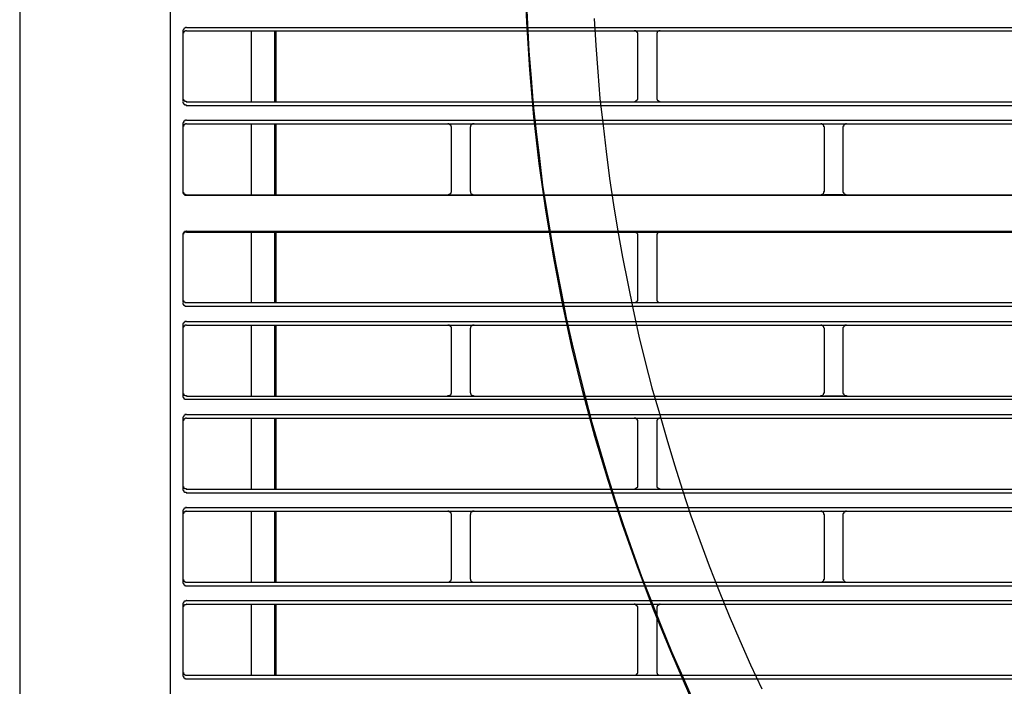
# Model space of a CAD drawing. Header units: millimetres. Extents: x 39871 to 53385, y 51832 to 57813.
# Tile 14 of 88: x 48431 to 48484, y 52464 to 52499. Entities that reach past the tile are written whole.
import ezdxf
from ezdxf import colors
from ezdxf.entities.mleader import LeaderData, LeaderLine
from ezdxf.math import Vec2, Vec3

# ---------------------------------------------------------------- set-up
doc = ezdxf.new("R2010")
doc.units = ezdxf.units.MM
doc.layers.add('AQUAREA', color=7, linetype='Continuous')
doc.layers.add('IS_KAN_OPIS', color=7, linetype='Continuous', lineweight=30)
doc.styles.add('ARIAL', font='ARIALN.TTF')

# ---------------------------------------------------------------- blocks, each defined once
blk = doc.blocks.new('SPLIT')
at = {"layer": 'AQUAREA'}
for points in [[(24287.87, -305.76), (24287.87, -306.54), (24286.4, -308.42), (24286.4, -1597.64)], [(24306.42, -989.12), (24306.42, -1542.75)], [(24353.8, -1275.35), (24353.95, -1278.92), (24354.15, -1282.56), (24354.44, -1286.13), (24354.72, -1289.7), (24355.14, -1293.27), (24355.55, -1296.84), (24355.98, -1300.41), (24356.54, -1303.91), (24357.1, -1307.48), (24357.73, -1310.98), (24358.43, -1314.55), (24359.13, -1318.05), (24359.9, -1321.55), (24360.74, -1325.05), (24361.65, -1328.55), (24362.55, -1331.98), (24363.54, -1335.48), (24364.59, -1338.91), (24365.64, -1342.34), (24366.75, -1345.7), (24367.95, -1349.13), (24369.14, -1352.49), (24370.47, -1355.85), (24371.8, -1359.21), (24373.13, -1362.5), (24374.6, -1365.79), (24376.07, -1369.08)], [(24362.84, -1278.22), (24363.05, -1281.79), (24363.33, -1285.29), (24363.6, -1288.86), (24364.03, -1292.43), (24364.45, -1295.93), (24364.87, -1299.5), (24365.43, -1303), (24365.99, -1306.5), (24366.62, -1310), (24367.32, -1313.5), (24368.02, -1317), (24368.79, -1320.5), (24369.63, -1323.93), (24370.54, -1327.36), (24371.52, -1330.79), (24372.5, -1334.22), (24373.55, -1337.65), (24374.6, -1341.01), (24375.72, -1344.44), (24376.9, -1347.73), (24378.17, -1351.09), (24379.5, -1354.45), (24380.83, -1357.74), (24382.23, -1361.03), (24383.63, -1364.25), (24385.17, -1367.47)], [(24308.59, -1279.41), (24308.59, -1279.41), (24308.52, -1279.41), (24308.45, -1279.41), (24308.38, -1279.48), (24308.3, -1279.48), (24308.3, -1279.55), (24308.24, -1279.55), (24308.24, -1279.62), (24308.17, -1279.62), (24308.17, -1279.69), (24308.17, -1279.76), (24308.1, -1279.76), (24308.1, -1279.83), (24308.1, -1279.9)], [(24308.59, -1279.83), (24308.59, -1279.83), (24308.52, -1279.83), (24308.45, -1279.83), (24308.38, -1279.9), (24308.3, -1279.9), (24308.3, -1279.97), (24308.24, -1279.97), (24308.24, -1280.04), (24308.17, -1280.04), (24308.17, -1280.11), (24308.17, -1280.18), (24308.1, -1280.18), (24308.1, -1280.25), (24308.1, -1280.32)], [(24308.1, -1279.9), (24308.1, -1289.21)], [(24308.59, -1279.41), (24877.69, -1279.41)], [(24308.59, -1279.83), (24877.69, -1279.83)], [(24317.2, -1279.83), (24317.2, -1289.28)], [(24320.28, -1279.83), (24320.28, -1289.28)], [(24320.49, -1279.83), (24320.49, -1289.28)], [(24368.65, -1280.32), (24368.65, -1280.32), (24368.65, -1280.25), (24368.65, -1280.18), (24368.65, -1280.11), (24368.58, -1280.11), (24368.58, -1280.04), (24368.58, -1279.97), (24368.5, -1279.97), (24368.5, -1279.9), (24368.44, -1279.9), (24368.37, -1279.9), (24368.37, -1279.83), (24368.3, -1279.83), (24368.23, -1279.83), (24368.15, -1279.83)], [(24368.65, -1288.79), (24368.65, -1280.32)], [(24371.65, -1279.83), (24371.65, -1279.83), (24371.59, -1279.83), (24371.52, -1279.83), (24371.45, -1279.83), (24371.45, -1279.9), (24371.38, -1279.9), (24371.3, -1279.97), (24371.24, -1279.97), (24371.24, -1280.04), (24371.24, -1280.11), (24371.17, -1280.11), (24371.17, -1280.18), (24371.17, -1280.25), (24371.17, -1280.32)], [(24371.17, -1280.32), (24371.17, -1288.79)], [(24308.1, -1288.79), (24308.1, -1288.79), (24308.1, -1288.86), (24308.1, -1288.93), (24308.17, -1288.93), (24308.17, -1289), (24308.17, -1289.07), (24308.24, -1289.07), (24308.24, -1289.14), (24308.3, -1289.14), (24308.3, -1289.21), (24308.38, -1289.21), (24308.45, -1289.21), (24308.52, -1289.21), (24308.52, -1289.28), (24308.59, -1289.28)], [(24308.1, -1289.28), (24308.1, -1289.28), (24308.1, -1289.35), (24308.1, -1289.42), (24308.17, -1289.42), (24308.17, -1289.49), (24308.17, -1289.56), (24308.24, -1289.56), (24308.24, -1289.63), (24308.3, -1289.63), (24308.3, -1289.7), (24308.38, -1289.7), (24308.45, -1289.7), (24308.52, -1289.7), (24308.52, -1289.77), (24308.59, -1289.77)], [(24308.59, -1289.28), (24877.69, -1289.28)], [(24368.15, -1289.28), (24368.15, -1289.28), (24368.23, -1289.28), (24368.3, -1289.28), (24368.3, -1289.21), (24368.37, -1289.21), (24368.44, -1289.21), (24368.44, -1289.14), (24368.5, -1289.14), (24368.5, -1289.07), (24368.58, -1289.07), (24368.58, -1289), (24368.65, -1289), (24368.65, -1288.93), (24368.65, -1288.86), (24368.65, -1288.79)], [(24371.17, -1288.79), (24371.17, -1288.79), (24371.17, -1288.86), (24371.17, -1288.93), (24371.17, -1289), (24371.24, -1289), (24371.24, -1289.07), (24371.3, -1289.07), (24371.3, -1289.14), (24371.38, -1289.14), (24371.38, -1289.21), (24371.45, -1289.21), (24371.52, -1289.21), (24371.52, -1289.28), (24371.59, -1289.28), (24371.65, -1289.28)], [(24308.59, -1289.77), (24877.69, -1289.77)], [(24308.59, -1291.73), (24308.59, -1291.73), (24308.52, -1291.73), (24308.45, -1291.73), (24308.45, -1291.8), (24308.38, -1291.8), (24308.3, -1291.8), (24308.3, -1291.87), (24308.24, -1291.87), (24308.24, -1291.94), (24308.17, -1291.94), (24308.17, -1292.01), (24308.17, -1292.08), (24308.1, -1292.08), (24308.1, -1292.15), (24308.1, -1292.22)], [(24308.59, -1291.73), (24877.69, -1291.73)], [(24308.1, -1292.22), (24308.1, -1301.25)], [(24308.59, -1292.22), (24308.59, -1292.22), (24308.52, -1292.22), (24308.45, -1292.22), (24308.45, -1292.29), (24308.38, -1292.29), (24308.3, -1292.29), (24308.3, -1292.36), (24308.24, -1292.36), (24308.24, -1292.43), (24308.17, -1292.43), (24308.17, -1292.5), (24308.17, -1292.57), (24308.1, -1292.57), (24308.1, -1292.64), (24308.1, -1292.71)], [(24308.59, -1292.22), (24877.69, -1292.22)], [(24317.2, -1292.22), (24317.2, -1301.67)], [(24320.28, -1292.22), (24320.28, -1301.67)], [(24320.49, -1292.22), (24320.49, -1301.67)], [(24343.87, -1292.71), (24343.87, -1292.71), (24343.87, -1292.64), (24343.87, -1292.57), (24343.8, -1292.57), (24343.8, -1292.5), (24343.8, -1292.43), (24343.73, -1292.43), (24343.73, -1292.36), (24343.65, -1292.36), (24343.65, -1292.29), (24343.59, -1292.29), (24343.52, -1292.29), (24343.52, -1292.22), (24343.45, -1292.22), (24343.38, -1292.22)], [(24343.87, -1301.18), (24343.87, -1292.71)], [(24346.88, -1292.22), (24346.8, -1292.22), (24346.74, -1292.22), (24346.67, -1292.22), (24346.67, -1292.29), (24346.6, -1292.29), (24346.53, -1292.29), (24346.53, -1292.36), (24346.45, -1292.36), (24346.45, -1292.43), (24346.39, -1292.5), (24346.39, -1292.57), (24346.39, -1292.64), (24346.32, -1292.64), (24346.32, -1292.71)], [(24346.32, -1292.71), (24346.32, -1301.18)], [(24393.5, -1292.71), (24393.5, -1292.71), (24393.5, -1292.64), (24393.43, -1292.64), (24393.43, -1292.57), (24393.43, -1292.5), (24393.43, -1292.43), (24393.35, -1292.43), (24393.35, -1292.36), (24393.29, -1292.36), (24393.29, -1292.29), (24393.22, -1292.29), (24393.15, -1292.29), (24393.15, -1292.22), (24393.08, -1292.22), (24393, -1292.22)], [(24393.5, -1292.22), (24395.95, -1292.22)], [(24393.5, -1301.18), (24393.5, -1292.71)], [(24396.44, -1292.22), (24396.44, -1292.22), (24396.37, -1292.22), (24396.3, -1292.22), (24396.3, -1292.29), (24396.23, -1292.29), (24396.15, -1292.29), (24396.15, -1292.36), (24396.09, -1292.36), (24396.09, -1292.43), (24396.02, -1292.43), (24396.02, -1292.5), (24396.02, -1292.57), (24395.95, -1292.57), (24395.95, -1292.64), (24395.95, -1292.71)], [(24395.95, -1292.71), (24395.95, -1301.18)], [(24308.1, -1301.18), (24308.1, -1301.18), (24308.1, -1301.25), (24308.1, -1301.32), (24308.17, -1301.32), (24308.17, -1301.39), (24308.17, -1301.46), (24308.24, -1301.46), (24308.24, -1301.53), (24308.3, -1301.53), (24308.3, -1301.6), (24308.38, -1301.6), (24308.45, -1301.6), (24308.45, -1301.67), (24308.52, -1301.67), (24308.59, -1301.67)], [(24308.1, -1301.25), (24308.1, -1301.25), (24308.1, -1301.32), (24308.1, -1301.39), (24308.1, -1301.46), (24308.17, -1301.46), (24308.17, -1301.53), (24308.24, -1301.6), (24308.3, -1301.67), (24308.38, -1301.67), (24308.38, -1301.74), (24308.45, -1301.74), (24308.52, -1301.74), (24308.59, -1301.74)], [(24343.38, -1301.67), (24343.38, -1301.67), (24343.45, -1301.67), (24343.52, -1301.67), (24343.52, -1301.6), (24343.59, -1301.6), (24343.65, -1301.6), (24343.65, -1301.53), (24343.73, -1301.53), (24343.73, -1301.46), (24343.8, -1301.46), (24343.8, -1301.39), (24343.8, -1301.32), (24343.87, -1301.32), (24343.87, -1301.25), (24343.87, -1301.18)], [(24346.32, -1301.18), (24346.32, -1301.18), (24346.32, -1301.25), (24346.39, -1301.25), (24346.39, -1301.32), (24346.39, -1301.39), (24346.45, -1301.46), (24346.45, -1301.53), (24346.53, -1301.53), (24346.53, -1301.6), (24346.6, -1301.6), (24346.67, -1301.6), (24346.67, -1301.67), (24346.74, -1301.67), (24346.8, -1301.67), (24346.88, -1301.67)], [(24393, -1301.67), (24393, -1301.67), (24393.08, -1301.67), (24393.15, -1301.67), (24393.15, -1301.6), (24393.22, -1301.6), (24393.29, -1301.6), (24393.29, -1301.53), (24393.35, -1301.53), (24393.35, -1301.46), (24393.43, -1301.46), (24393.43, -1301.39), (24393.43, -1301.32), (24393.43, -1301.25), (24393.5, -1301.25), (24393.5, -1301.18)], [(24395.95, -1301.18), (24395.95, -1301.18), (24395.95, -1301.25), (24395.95, -1301.32), (24396.02, -1301.32), (24396.02, -1301.39), (24396.02, -1301.46), (24396.09, -1301.46), (24396.09, -1301.53), (24396.15, -1301.53), (24396.15, -1301.6), (24396.23, -1301.6), (24396.3, -1301.6), (24396.3, -1301.67), (24396.37, -1301.67), (24396.44, -1301.67)], [(24308.59, -1301.67), (24877.69, -1301.67)], [(24308.59, -1301.74), (24877.69, -1301.74)], [(24395.95, -1301.67), (24393.5, -1301.67)], [(24308.59, -1306.5), (24308.59, -1306.5), (24308.52, -1306.5), (24308.45, -1306.57), (24308.38, -1306.57), (24308.3, -1306.57), (24308.3, -1306.64), (24308.24, -1306.64), (24308.24, -1306.71), (24308.17, -1306.71), (24308.17, -1306.78), (24308.17, -1306.85), (24308.1, -1306.85), (24308.1, -1306.92), (24308.1, -1306.99)], [(24308.59, -1306.5), (24877.69, -1306.5)], [(24308.59, -1306.64), (24308.59, -1306.64), (24308.52, -1306.64), (24308.45, -1306.64), (24308.38, -1306.64), (24308.38, -1306.71), (24308.3, -1306.71), (24308.24, -1306.71), (24308.24, -1306.78), (24308.17, -1306.78), (24308.17, -1306.85), (24308.17, -1306.92), (24308.1, -1306.92), (24308.1, -1306.99), (24308.1, -1307.06), (24308.1, -1307.13)], [(24308.1, -1306.99), (24308.1, -1315.95)], [(24308.59, -1306.64), (24877.69, -1306.64)], [(24317.2, -1306.64), (24317.2, -1316.02)], [(24320.28, -1306.64), (24320.28, -1316.02)], [(24320.49, -1306.64), (24320.49, -1316.02)], [(24368.65, -1307.13), (24368.65, -1307.13), (24368.65, -1307.06), (24368.65, -1306.99), (24368.65, -1306.92), (24368.58, -1306.85), (24368.58, -1306.78), (24368.5, -1306.78), (24368.5, -1306.71), (24368.44, -1306.71), (24368.37, -1306.64), (24368.3, -1306.64), (24368.23, -1306.64), (24368.15, -1306.64)], [(24368.65, -1315.53), (24368.65, -1307.13)], [(24371.65, -1306.64), (24371.65, -1306.64), (24371.59, -1306.64), (24371.52, -1306.64), (24371.45, -1306.64), (24371.38, -1306.71), (24371.3, -1306.71), (24371.3, -1306.78), (24371.24, -1306.78), (24371.24, -1306.85), (24371.24, -1306.92), (24371.17, -1306.92), (24371.17, -1306.99), (24371.17, -1307.06), (24371.17, -1307.13)], [(24371.17, -1307.13), (24371.17, -1315.53)], [(24308.1, -1315.53), (24308.1, -1315.53), (24308.1, -1315.6), (24308.1, -1315.67), (24308.1, -1315.74), (24308.17, -1315.74), (24308.17, -1315.81), (24308.17, -1315.88), (24308.24, -1315.88), (24308.24, -1315.95), (24308.3, -1315.95), (24308.38, -1315.95), (24308.38, -1316.02), (24308.45, -1316.02), (24308.52, -1316.02), (24308.59, -1316.02)], [(24368.15, -1316.02), (24368.15, -1316.02), (24368.23, -1316.02), (24368.3, -1316.02), (24368.37, -1316.02), (24368.44, -1315.95), (24368.5, -1315.95), (24368.5, -1315.88), (24368.58, -1315.88), (24368.58, -1315.81), (24368.65, -1315.81), (24368.65, -1315.74), (24368.65, -1315.67), (24368.65, -1315.6), (24368.65, -1315.53)], [(24371.17, -1315.53), (24371.17, -1315.53), (24371.17, -1315.6), (24371.17, -1315.67), (24371.17, -1315.74), (24371.24, -1315.81), (24371.24, -1315.88), (24371.3, -1315.88), (24371.3, -1315.95), (24371.38, -1315.95), (24371.45, -1316.02), (24371.52, -1316.02), (24371.59, -1316.02), (24371.65, -1316.02)], [(24308.1, -1316.02), (24308.1, -1316.02), (24308.1, -1316.09), (24308.1, -1316.16), (24308.1, -1316.23), (24308.17, -1316.23), (24308.17, -1316.3), (24308.17, -1316.37), (24308.24, -1316.37), (24308.3, -1316.44), (24308.38, -1316.44), (24308.38, -1316.51), (24308.45, -1316.51), (24308.52, -1316.51), (24308.59, -1316.51)], [(24308.59, -1316.02), (24877.69, -1316.02)], [(24308.59, -1316.51), (24877.69, -1316.51)], [(24308.59, -1318.54), (24308.59, -1318.54), (24308.52, -1318.54), (24308.45, -1318.54), (24308.38, -1318.54), (24308.38, -1318.61), (24308.3, -1318.61), (24308.3, -1318.68), (24308.24, -1318.68), (24308.17, -1318.75), (24308.17, -1318.82), (24308.1, -1318.82), (24308.1, -1318.89), (24308.1, -1318.96), (24308.1, -1319.03)], [(24308.1, -1319.03), (24308.1, -1328.48)], [(24308.59, -1319.03), (24308.59, -1319.03), (24308.52, -1319.03), (24308.45, -1319.03), (24308.38, -1319.03), (24308.38, -1319.1), (24308.3, -1319.1), (24308.3, -1319.17), (24308.24, -1319.17), (24308.24, -1319.24), (24308.17, -1319.24), (24308.17, -1319.31), (24308.1, -1319.38), (24308.1, -1319.45), (24308.1, -1319.52)], [(24308.1, -1319.1), (24308.1, -1328.34)], [(24308.59, -1318.54), (24877.69, -1318.54)], [(24308.59, -1319.03), (24877.69, -1319.03)], [(24317.2, -1319.03), (24317.2, -1328.48)], [(24320.28, -1319.03), (24320.28, -1328.48)], [(24320.49, -1319.03), (24320.49, -1328.48)], [(24343.87, -1319.52), (24343.87, -1319.52), (24343.87, -1319.45), (24343.87, -1319.38), (24343.87, -1319.31), (24343.8, -1319.31), (24343.8, -1319.24), (24343.73, -1319.24), (24343.73, -1319.17), (24343.65, -1319.1), (24343.59, -1319.1), (24343.59, -1319.03), (24343.52, -1319.03), (24343.45, -1319.03), (24343.38, -1319.03)], [(24343.87, -1327.92), (24343.87, -1319.52)], [(24346.88, -1319.03), (24346.8, -1319.03), (24346.74, -1319.03), (24346.67, -1319.03), (24346.6, -1319.1), (24346.53, -1319.1), (24346.53, -1319.17), (24346.45, -1319.17), (24346.45, -1319.24), (24346.39, -1319.24), (24346.39, -1319.31), (24346.39, -1319.38), (24346.39, -1319.45), (24346.32, -1319.45), (24346.32, -1319.52)], [(24346.32, -1319.52), (24346.32, -1327.92)], [(24393.5, -1319.52), (24393.5, -1319.52), (24393.5, -1319.45), (24393.43, -1319.38), (24393.43, -1319.31), (24393.43, -1319.24), (24393.35, -1319.24), (24393.35, -1319.17), (24393.29, -1319.17), (24393.29, -1319.1), (24393.22, -1319.1), (24393.15, -1319.03), (24393.08, -1319.03), (24393, -1319.03)], [(24393.5, -1319.03), (24395.95, -1319.03)], [(24393.5, -1327.92), (24393.5, -1319.52)], [(24396.44, -1319.03), (24396.44, -1319.03), (24396.37, -1319.03), (24396.3, -1319.03), (24396.23, -1319.03), (24396.23, -1319.1), (24396.15, -1319.1), (24396.15, -1319.17), (24396.09, -1319.17), (24396.09, -1319.24), (24396.02, -1319.24), (24396.02, -1319.31), (24395.95, -1319.38), (24395.95, -1319.45), (24395.95, -1319.52)], [(24395.95, -1319.52), (24395.95, -1327.92)], [(24308.1, -1327.92), (24308.1, -1327.99), (24308.1, -1328.06), (24308.1, -1328.13), (24308.17, -1328.13), (24308.17, -1328.2), (24308.17, -1328.27), (24308.24, -1328.27), (24308.24, -1328.34), (24308.3, -1328.34), (24308.38, -1328.41), (24308.45, -1328.41), (24308.52, -1328.41), (24308.59, -1328.41), (24308.59, -1328.48)], [(24308.1, -1328.41), (24308.1, -1328.48), (24308.1, -1328.55), (24308.1, -1328.62), (24308.17, -1328.62), (24308.17, -1328.69), (24308.17, -1328.76), (24308.24, -1328.76), (24308.24, -1328.83), (24308.3, -1328.83), (24308.38, -1328.83), (24308.38, -1328.9), (24308.45, -1328.9), (24308.52, -1328.9), (24308.59, -1328.9)], [(24308.59, -1328.48), (24877.69, -1328.48)], [(24343.38, -1328.48), (24343.38, -1328.48), (24343.38, -1328.41), (24343.45, -1328.41), (24343.52, -1328.41), (24343.59, -1328.41), (24343.65, -1328.41), (24343.65, -1328.34), (24343.73, -1328.34), (24343.73, -1328.27), (24343.8, -1328.27), (24343.8, -1328.2), (24343.8, -1328.13), (24343.87, -1328.13), (24343.87, -1328.06), (24343.87, -1327.99), (24343.87, -1327.92)], [(24346.32, -1327.92), (24346.32, -1327.99), (24346.39, -1328.06), (24346.39, -1328.13), (24346.39, -1328.2), (24346.45, -1328.2), (24346.45, -1328.27), (24346.53, -1328.34), (24346.6, -1328.34), (24346.6, -1328.41), (24346.67, -1328.41), (24346.74, -1328.41), (24346.8, -1328.41), (24346.8, -1328.48), (24346.88, -1328.48)], [(24393, -1328.48), (24393, -1328.48), (24393, -1328.41), (24393.08, -1328.41), (24393.15, -1328.41), (24393.22, -1328.41), (24393.22, -1328.34), (24393.29, -1328.34), (24393.35, -1328.27), (24393.35, -1328.2), (24393.43, -1328.2), (24393.43, -1328.13), (24393.43, -1328.06), (24393.5, -1328.06), (24393.5, -1327.99), (24393.5, -1327.92)], [(24395.95, -1328.48), (24393.5, -1328.48)], [(24395.95, -1327.92), (24395.95, -1327.99), (24395.95, -1328.06), (24395.95, -1328.13), (24396.02, -1328.13), (24396.02, -1328.2), (24396.02, -1328.27), (24396.09, -1328.27), (24396.09, -1328.34), (24396.15, -1328.34), (24396.23, -1328.41), (24396.3, -1328.41), (24396.37, -1328.41), (24396.44, -1328.41), (24396.44, -1328.48)], [(24308.59, -1328.9), (24877.69, -1328.9)], [(24308.59, -1330.93), (24308.59, -1330.93), (24308.52, -1330.93), (24308.45, -1330.93), (24308.38, -1330.93), (24308.38, -1331), (24308.3, -1331), (24308.3, -1331.07), (24308.24, -1331.07), (24308.24, -1331.14), (24308.17, -1331.14), (24308.17, -1331.21), (24308.17, -1331.28), (24308.1, -1331.28), (24308.1, -1331.35), (24308.1, -1331.42)], [(24308.1, -1331.42), (24308.1, -1340.87)], [(24308.59, -1331.42), (24308.59, -1331.42), (24308.52, -1331.42), (24308.45, -1331.42), (24308.38, -1331.49), (24308.3, -1331.49), (24308.3, -1331.56), (24308.24, -1331.56), (24308.24, -1331.63), (24308.17, -1331.63), (24308.17, -1331.7), (24308.17, -1331.77), (24308.1, -1331.77), (24308.1, -1331.84), (24308.1, -1331.91)], [(24308.1, -1331.49), (24308.1, -1340.8)], [(24308.59, -1330.93), (24877.69, -1330.93)], [(24308.59, -1331.42), (24877.69, -1331.42)], [(24317.2, -1331.42), (24317.2, -1340.87)], [(24320.28, -1331.42), (24320.28, -1340.87)], [(24320.49, -1331.42), (24320.49, -1340.87)], [(24368.65, -1331.91), (24368.65, -1331.91), (24368.65, -1331.84), (24368.65, -1331.77), (24368.65, -1331.7), (24368.58, -1331.7), (24368.58, -1331.63), (24368.58, -1331.56), (24368.5, -1331.56), (24368.5, -1331.49), (24368.44, -1331.49), (24368.37, -1331.49), (24368.37, -1331.42), (24368.3, -1331.42), (24368.23, -1331.42), (24368.15, -1331.42)], [(24371.65, -1331.42), (24371.65, -1331.42), (24371.59, -1331.42), (24371.52, -1331.42), (24371.45, -1331.42), (24371.45, -1331.49), (24371.38, -1331.49), (24371.3, -1331.56), (24371.24, -1331.63), (24371.24, -1331.7), (24371.17, -1331.7), (24371.17, -1331.77), (24371.17, -1331.84), (24371.17, -1331.91)], [(24368.65, -1340.38), (24368.65, -1331.91)], [(24371.17, -1331.91), (24371.17, -1340.38)], [(24308.1, -1340.38), (24308.1, -1340.38), (24308.1, -1340.45), (24308.1, -1340.52), (24308.17, -1340.52), (24308.17, -1340.59), (24308.17, -1340.66), (24308.24, -1340.66), (24308.24, -1340.73), (24308.3, -1340.73), (24308.3, -1340.8), (24308.38, -1340.8), (24308.45, -1340.8), (24308.52, -1340.8), (24308.52, -1340.87), (24308.59, -1340.87)], [(24368.15, -1340.87), (24368.15, -1340.87), (24368.23, -1340.87), (24368.3, -1340.87), (24368.3, -1340.8), (24368.37, -1340.8), (24368.44, -1340.8), (24368.44, -1340.73), (24368.5, -1340.73), (24368.5, -1340.66), (24368.58, -1340.66), (24368.58, -1340.59), (24368.65, -1340.59), (24368.65, -1340.52), (24368.65, -1340.45), (24368.65, -1340.38)], [(24371.17, -1340.38), (24371.17, -1340.38), (24371.17, -1340.45), (24371.17, -1340.52), (24371.17, -1340.59), (24371.24, -1340.59), (24371.24, -1340.66), (24371.3, -1340.66), (24371.3, -1340.73), (24371.38, -1340.73), (24371.38, -1340.8), (24371.45, -1340.8), (24371.52, -1340.8), (24371.52, -1340.87), (24371.59, -1340.87), (24371.65, -1340.87)], [(24308.1, -1340.87), (24308.1, -1340.87), (24308.1, -1340.94), (24308.1, -1341.01), (24308.17, -1341.01), (24308.17, -1341.08), (24308.17, -1341.15), (24308.24, -1341.15), (24308.24, -1341.22), (24308.3, -1341.22), (24308.3, -1341.29), (24308.38, -1341.29), (24308.45, -1341.29), (24308.52, -1341.29), (24308.52, -1341.36), (24308.59, -1341.36)], [(24308.59, -1340.87), (24877.69, -1340.87)], [(24308.59, -1341.36), (24877.69, -1341.36)], [(24308.59, -1343.32), (24308.59, -1343.32), (24308.52, -1343.32), (24308.45, -1343.32), (24308.45, -1343.39), (24308.38, -1343.39), (24308.3, -1343.39), (24308.3, -1343.46), (24308.24, -1343.46), (24308.24, -1343.53), (24308.17, -1343.53), (24308.17, -1343.6), (24308.17, -1343.67), (24308.1, -1343.67), (24308.1, -1343.74), (24308.1, -1343.81)], [(24308.1, -1343.81), (24308.1, -1353.26)], [(24308.59, -1343.81), (24308.59, -1343.81), (24308.52, -1343.81), (24308.45, -1343.81), (24308.45, -1343.88), (24308.38, -1343.88), (24308.3, -1343.88), (24308.3, -1343.95), (24308.24, -1343.95), (24308.24, -1344.02), (24308.17, -1344.02), (24308.17, -1344.09), (24308.17, -1344.16), (24308.1, -1344.16), (24308.1, -1344.23), (24308.1, -1344.3)], [(24308.1, -1343.88), (24308.1, -1353.19)], [(24308.59, -1343.32), (24877.69, -1343.32)], [(24308.59, -1343.81), (24877.69, -1343.81)], [(24317.2, -1343.81), (24317.2, -1353.26)], [(24320.28, -1343.81), (24320.28, -1353.26)], [(24320.49, -1343.81), (24320.49, -1353.26)], [(24343.87, -1344.3), (24343.87, -1344.3), (24343.87, -1344.23), (24343.87, -1344.16), (24343.8, -1344.16), (24343.8, -1344.09), (24343.8, -1344.02), (24343.73, -1344.02), (24343.73, -1343.95), (24343.65, -1343.95), (24343.65, -1343.88), (24343.59, -1343.88), (24343.52, -1343.88), (24343.52, -1343.81), (24343.45, -1343.81), (24343.38, -1343.81)], [(24343.87, -1352.77), (24343.87, -1344.3)], [(24346.88, -1343.81), (24346.8, -1343.81), (24346.74, -1343.81), (24346.67, -1343.81), (24346.67, -1343.88), (24346.6, -1343.88), (24346.53, -1343.88), (24346.53, -1343.95), (24346.45, -1343.95), (24346.45, -1344.02), (24346.39, -1344.09), (24346.39, -1344.16), (24346.39, -1344.23), (24346.32, -1344.23), (24346.32, -1344.3)], [(24346.32, -1344.3), (24346.32, -1352.77)], [(24393.5, -1344.3), (24393.5, -1344.3), (24393.5, -1344.23), (24393.43, -1344.23), (24393.43, -1344.16), (24393.43, -1344.09), (24393.43, -1344.02), (24393.35, -1344.02), (24393.35, -1343.95), (24393.29, -1343.95), (24393.29, -1343.88), (24393.22, -1343.88), (24393.15, -1343.88), (24393.15, -1343.81), (24393.08, -1343.81), (24393, -1343.81)], [(24393.5, -1343.81), (24395.95, -1343.81)], [(24393.5, -1352.77), (24393.5, -1344.3)], [(24396.44, -1343.81), (24396.44, -1343.81), (24396.37, -1343.81), (24396.3, -1343.81), (24396.3, -1343.88), (24396.23, -1343.88), (24396.15, -1343.88), (24396.15, -1343.95), (24396.09, -1343.95), (24396.09, -1344.02), (24396.02, -1344.02), (24396.02, -1344.09), (24396.02, -1344.16), (24395.95, -1344.16), (24395.95, -1344.23), (24395.95, -1344.3)], [(24395.95, -1344.3), (24395.95, -1352.77)], [(24308.1, -1352.77), (24308.1, -1352.77), (24308.1, -1352.84), (24308.1, -1352.91), (24308.17, -1352.91), (24308.17, -1352.98), (24308.17, -1353.05), (24308.24, -1353.05), (24308.24, -1353.12), (24308.3, -1353.12), (24308.3, -1353.19), (24308.38, -1353.19), (24308.45, -1353.19), (24308.45, -1353.26), (24308.52, -1353.26), (24308.59, -1353.26)], [(24308.1, -1353.26), (24308.1, -1353.26), (24308.1, -1353.33), (24308.1, -1353.4), (24308.17, -1353.4), (24308.17, -1353.47), (24308.17, -1353.54), (24308.24, -1353.54), (24308.24, -1353.61), (24308.3, -1353.61), (24308.3, -1353.68), (24308.38, -1353.68), (24308.45, -1353.68), (24308.45, -1353.75), (24308.52, -1353.75), (24308.59, -1353.75)], [(24308.59, -1353.26), (24877.69, -1353.26)], [(24308.59, -1353.75), (24877.69, -1353.75)], [(24343.38, -1353.26), (24343.38, -1353.26), (24343.45, -1353.26), (24343.52, -1353.26), (24343.52, -1353.19), (24343.59, -1353.19), (24343.65, -1353.19), (24343.65, -1353.12), (24343.73, -1353.12), (24343.73, -1353.05), (24343.8, -1353.05), (24343.8, -1352.98), (24343.8, -1352.91), (24343.87, -1352.91), (24343.87, -1352.84), (24343.87, -1352.77)], [(24346.32, -1352.77), (24346.32, -1352.77), (24346.32, -1352.84), (24346.39, -1352.84), (24346.39, -1352.91), (24346.39, -1352.98), (24346.45, -1353.05), (24346.45, -1353.12), (24346.53, -1353.12), (24346.53, -1353.19), (24346.6, -1353.19), (24346.67, -1353.19), (24346.67, -1353.26), (24346.74, -1353.26), (24346.8, -1353.26), (24346.88, -1353.26)], [(24393, -1353.26), (24393, -1353.26), (24393.08, -1353.26), (24393.15, -1353.26), (24393.15, -1353.19), (24393.22, -1353.19), (24393.29, -1353.19), (24393.29, -1353.12), (24393.35, -1353.12), (24393.35, -1353.05), (24393.43, -1353.05), (24393.43, -1352.98), (24393.43, -1352.91), (24393.43, -1352.84), (24393.5, -1352.84), (24393.5, -1352.77)], [(24395.95, -1353.26), (24393.5, -1353.26)], [(24395.95, -1352.77), (24395.95, -1352.77), (24395.95, -1352.84), (24395.95, -1352.91), (24396.02, -1352.91), (24396.02, -1352.98), (24396.02, -1353.05), (24396.09, -1353.05), (24396.09, -1353.12), (24396.15, -1353.12), (24396.15, -1353.19), (24396.23, -1353.19), (24396.3, -1353.19), (24396.3, -1353.26), (24396.37, -1353.26), (24396.44, -1353.26)], [(24308.59, -1355.71), (24308.59, -1355.71), (24308.52, -1355.71), (24308.45, -1355.78), (24308.38, -1355.78), (24308.3, -1355.78), (24308.3, -1355.85), (24308.24, -1355.85), (24308.24, -1355.92), (24308.17, -1355.92), (24308.17, -1355.99), (24308.17, -1356.06), (24308.1, -1356.06), (24308.1, -1356.13), (24308.1, -1356.2)], [(24308.1, -1356.2), (24308.1, -1365.65)], [(24308.59, -1356.2), (24308.59, -1356.2), (24308.52, -1356.2), (24308.52, -1356.27), (24308.45, -1356.27), (24308.38, -1356.27), (24308.3, -1356.27), (24308.3, -1356.34), (24308.24, -1356.34), (24308.24, -1356.41), (24308.17, -1356.41), (24308.17, -1356.48), (24308.17, -1356.55), (24308.1, -1356.55), (24308.1, -1356.62), (24308.1, -1356.69)], [(24308.1, -1356.27), (24308.1, -1365.58)], [(24308.59, -1355.71), (24877.69, -1355.71)], [(24308.59, -1356.2), (24877.69, -1356.2)], [(24317.2, -1356.2), (24317.2, -1365.65)], [(24320.28, -1356.2), (24320.28, -1365.65)], [(24320.49, -1356.2), (24320.49, -1365.65)], [(24368.65, -1356.69), (24368.65, -1356.69), (24368.65, -1356.62), (24368.65, -1356.55), (24368.65, -1356.48), (24368.58, -1356.48), (24368.58, -1356.41), (24368.5, -1356.41), (24368.5, -1356.34), (24368.44, -1356.34), (24368.44, -1356.27), (24368.37, -1356.27), (24368.3, -1356.27), (24368.3, -1356.2), (24368.23, -1356.2), (24368.15, -1356.2)], [(24371.65, -1356.2), (24371.65, -1356.2), (24371.59, -1356.2), (24371.52, -1356.2), (24371.52, -1356.27), (24371.45, -1356.27), (24371.38, -1356.27), (24371.38, -1356.34), (24371.3, -1356.34), (24371.3, -1356.41), (24371.24, -1356.41), (24371.24, -1356.48), (24371.17, -1356.48), (24371.17, -1356.55), (24371.17, -1356.62), (24371.17, -1356.69)], [(24368.65, -1365.16), (24368.65, -1356.69)], [(24371.17, -1356.69), (24371.17, -1365.16)], [(24308.1, -1365.16), (24308.1, -1365.16), (24308.1, -1365.23), (24308.1, -1365.3), (24308.17, -1365.3), (24308.17, -1365.37), (24308.17, -1365.44), (24308.24, -1365.44), (24308.24, -1365.51), (24308.3, -1365.51), (24308.3, -1365.58), (24308.38, -1365.58), (24308.45, -1365.65), (24308.52, -1365.65), (24308.59, -1365.65)], [(24368.15, -1365.65), (24368.15, -1365.65), (24368.23, -1365.65), (24368.3, -1365.65), (24368.37, -1365.65), (24368.37, -1365.58), (24368.44, -1365.58), (24368.5, -1365.58), (24368.5, -1365.51), (24368.58, -1365.51), (24368.58, -1365.44), (24368.58, -1365.37), (24368.65, -1365.37), (24368.65, -1365.3), (24368.65, -1365.23), (24368.65, -1365.16)], [(24371.17, -1365.16), (24371.17, -1365.16), (24371.17, -1365.23), (24371.17, -1365.3), (24371.17, -1365.37), (24371.24, -1365.37), (24371.24, -1365.44), (24371.24, -1365.51), (24371.3, -1365.51), (24371.38, -1365.58), (24371.45, -1365.58), (24371.45, -1365.65), (24371.52, -1365.65), (24371.59, -1365.65), (24371.65, -1365.65)], [(24308.1, -1365.65), (24308.1, -1365.65), (24308.1, -1365.72), (24308.1, -1365.79), (24308.17, -1365.79), (24308.17, -1365.86), (24308.17, -1365.93), (24308.24, -1365.93), (24308.24, -1366), (24308.3, -1366), (24308.3, -1366.07), (24308.38, -1366.07), (24308.45, -1366.07), (24308.45, -1366.14), (24308.52, -1366.14), (24308.59, -1366.14)], [(24308.59, -1365.65), (24877.69, -1365.65)], [(24308.59, -1366.14), (24877.69, -1366.14)]]:
    blk.add_lwpolyline(points, dxfattribs=at)
blk.add_open_spline([(24849.6, -1265.94), (24849.6, -1128.96), (24738.55, -1017.91), (24601.57, -1017.91), (24464.58, -1017.91), (24353.54, -1128.96), (24353.54, -1265.94), (24353.54, -1402.93), (24464.58, -1513.97), (24601.57, -1513.97), (24738.55, -1513.97), (24849.6, -1402.93), (24849.6, -1265.94)], degree=3, knots=[0, 0, 0, 0, 1, 1, 1, 2, 2, 2, 3, 3, 3, 4, 4, 4, 4], dxfattribs=at)
blk = doc.blocks.new('_None')

msp = doc.modelspace()

# ---------------------------------------------------------------- block references
at = {"lineweight": 13, "xscale": 0.4, "yscale": 0.4, "zscale": 0.4}
msp.add_blockref('SPLIT', (38716.626, 53010.774), dxfattribs=at)

# ---------------------------------------------------------------- leaders
at = {"layer": 'IS_KAN_OPIS', "color": 212}
ml = msp.add_multileader_mtext('Standard', dxfattribs=at)
ml.set_content('\\pxql;{\\C256;Układ pompowy - \\A1;obieg ogrzewania\\Pgrzejnikowego 55/45%%DC; 35kPa; 11,3kW; 917,53kg/h\\P\\C1;Pompa  1~230V; 0,2kW}', color=212, style='ARIAL')
ml.set_leader_properties(color=212)
ml.set_arrow_properties(name='NONE')
ml.build(insert=Vec2(0, 0))
ml.multileader.update_dxf_attribs({"text_left_attachment_type": 6, "text_right_attachment_type": 6, "dogleg_length": 5, "arrow_head_size": 3})
ctx = ml.context
ctx.base_point, ctx.char_height, ctx.arrow_head_size, ctx.landing_gap_size, ctx.plane_origin = Vec3(45306.642, 52379.527), 30, 3, 1, Vec3(43632.71, 52295.388)
ctx.left_attachment, ctx.right_attachment = 6, 6
notes = []
notes.append((ctx, [(0, (1, 1, 0), (45301.642, 52379.527), (1, 0), 5, [(0, [(45125.376, 52771.048)], 0, [])])]))
ctx.mtext.insert, ctx.mtext.width, ctx.mtext.flow_direction = Vec3(45307.642, 52417.856), 8077.03979, 5
for ctx, leaders in notes:
    for number, flags, end, landing, length, lines in leaders:
        leader = LeaderData()
        leader.index, (leader.has_last_leader_line, leader.has_dogleg_vector, leader.attachment_direction) = number, flags
        leader.last_leader_point, leader.dogleg_vector, leader.dogleg_length = Vec3(end), Vec3(landing), length
        for number, points, colour, breaks in lines:
            line = LeaderLine()
            line.index, line.vertices, line.color, line.breaks = number, Vec3.list(points), colors.encode_raw_color(colour), breaks
            leader.lines.append(line)
        ctx.leaders.append(leader)

doc.saveas('drawing.dxf')
